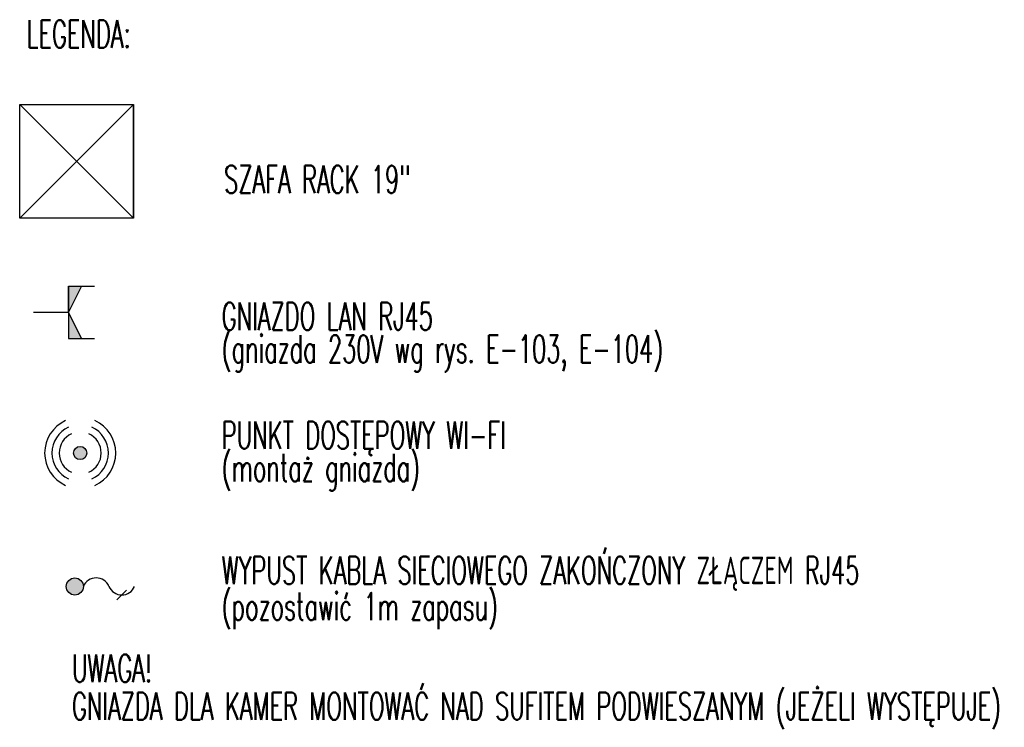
# Model space of a CAD drawing. Header units: millimetres. Extents: x 122179 to 292481, y 7094 to 104689.
# Tile 2 of 6: x 122179 to 127373, y 41204 to 44936. Entities that reach past the tile are written whole.
import ezdxf
from ezdxf.enums import TextEntityAlignment as Align

# ---------------------------------------------------------------- set-up
doc = ezdxf.new("R2010")
doc.units = ezdxf.units.MM
doc.header["$MEASUREMENT"] = 0
for name, color, linetype in [('_E_LAN', 7, 'Continuous'), ('_LAN', 2, 'Continuous'), ('_LAN_gniazda', 7, 'Continuous')]:
    doc.layers.add(name, color=color, linetype=linetype)
doc.styles.add('KOSEL', font='simplex.shx')
doc.styles.add('SIMPLEX', font='simplex.shx', dxfattribs={"width": 0.7})

# ---------------------------------------------------------------- blocks, each defined once
blk = doc.blocks.new('*U521')
for points in [[(220, 120), (160, 120), (160, 0)], [(160, 0), (160, -120), (220, -120)]]:
    blk.add_hatch(color=0).paths.add_polyline_path(points)
at = {"color": 0}
for p, q in [((160, 120), (160, -120)), ((0, 0), (160, 0)), ((160, -120), (280, -120))]:
    blk.add_line(p, q, dxfattribs=at)
for points in [[(220, 120), (160, 0), (160, 120), (280, 120)], [(160, 0), (160, -120), (220, -120), (160, 0)]]:
    blk.add_lwpolyline(points, dxfattribs=at)
at = {"insert": (0, 0), "char_height": 0.001, "attachment_point": 1, "style": 'KOSEL'}
blk.add_mtext_dynamic_manual_height_columns('KB', width=3.16, gutter_width=5, heights=[0], dxfattribs=at)
at = {"color": 3, "style": 'KOSEL', "width": 0.6}
for tag, p in [('ADRES_1', (358.8, 120)), ('ADRES_2', (358.8, -120))]:
    blk.add_attdef(tag, text='', height=160, dxfattribs=at).set_placement(p, align=Align.MIDDLE_LEFT)
at = {"color": 6, "style": 'KOSEL', "width": 1.5}
blk.add_attdef('TYP', text='', height=43.2, rotation=90, dxfattribs=at).set_placement((259, 0), align=Align.MIDDLE_CENTER)
blk = doc.blocks.new('*U522')
h = blk.add_hatch(color=256)
edge = h.paths.add_edge_path()
edge.add_arc((0, 0), 45.1, 0, 360)
blk.add_line((222.4, -70.6), (273.3, -19.6))
blk.add_circle((0, 0), 45.1)
for centre, start, end in [((112.7, -28.2), 22.6199, 157.3801), ((247.8, 28.2), 202.6199, 337.3801)]:
    blk.add_arc(centre, 73.2, start, end)
at = {"color": 0, "style": 'KOSEL', "width": 0.6}
blk.add_attdef('ILOSC', text='', height=112, dxfattribs=at).set_placement((247, 55.9), align=Align.CENTER)
at = {"color": 3, "style": 'KOSEL', "width": 0.5}
for tag, p in [('ADRES_1', (410.7, -92.1)), ('ADRES_2', (410.7, -292.1)), ('ADRES_3', (410.7, -492.1)), ('ADRES_4', (410.7, -692.1)), ('ADRES_5', (410.7, -892.1)), ('ADRES_6', (410.7, -1092.1))]:
    blk.add_attdef(tag, p, '', height=160, dxfattribs=at)
blk = doc.blocks.new('*U523')
at = {"layer": '_LAN', "color": 0}
blk.add_lwpolyline([(-30, 0), (30, 0), (30, -60), (-30, -60), (-30, 0), (30, -60), (30, 0), (-30, -60)], dxfattribs=at)
at = {"layer": '_LAN', "color": 0, "style": 'KOSEL', "width": 0.6}
blk.add_attdef('NAZWA', text='', height=25, dxfattribs=at).set_placement((0, 0), align=Align.BOTTOM_CENTER)
blk = doc.blocks.new('PUNKT_WIFI')
at = {"layer": '_E_LAN'}
h = blk.add_hatch(color=3, dxfattribs=at)
h.dxf.hatch_style = 1
edge = h.paths.add_edge_path()
edge.add_arc((0, 0), 3.46, 0, 360)
at = {"layer": '_E_LAN', "color": 3}
blk.add_circle((0, 0), 3.46, dxfattribs=at)
at = {"layer": '_E_LAN'}
for radius, start, end in [(18.75, 114.2741, 245.7259), (18.75, 294.2741, 65.7259), (14.92, 114.2741, 245.7259), (14.92, 294.2741, 65.7259), (11.1, 114.2741, 245.7259), (11.1, 294.2741, 65.7259)]:
    blk.add_arc((0, 0), radius, start, end, dxfattribs=at)
at = {"color": 3, "style": 'KOSEL', "width": 0.6}
blk.add_attdef('ADRES', text='', height=16, dxfattribs=at).set_placement((0, 32.8), align=Align.MIDDLE_CENTER)

msp = doc.modelspace()

# ---------------------------------------------------------------- block references
at = {"layer": '_E_LAN', "xscale": 10, "yscale": 10, "zscale": 10}
msp.add_blockref('PUNKT_WIFI', (122498.1, 42650.3), dxfattribs=at)
at = {"layer": '_LAN_gniazda'}
for name, p, xscale, yscale, zscale in [('*U523', (122479, 44488.9), 10, 10, 10), ('*U521', (122252.1, 43392.7), 1.148347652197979, 1.148347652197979, 1.148347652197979)]:
    msp.add_blockref(name, p, dxfattribs=dict(at, xscale=xscale, yscale=yscale, zscale=zscale))
msp.add_blockref('*U522', (122469.7, 41946.5), dxfattribs=at)

# ---------------------------------------------------------------- texts
at = {"layer": '_LAN_gniazda', "color": 0, "lineweight": 0, "style": 'SIMPLEX', "width": 0.6}
for s, height, p in [('LEGENDA:', 145.38, (122215, 44788.2)), ('SZAFA RACK 19"', 145.385, (123257.5, 44020.8)), ('GNIAZDO LAN RJ45', 145.385, (123244.7, 43298.6, -10.4)), ('(gniazda 230V wg rys. E-103, E-104)', 145.385, (123244.7, 43126.8, -10.4)), ('PUNKT DOSTĘPOWY WI-FI', 145.385, (123244.7, 42671.8)), ('(montaż gniazda)', 145.385, (123244.7, 42499.9)), ('WYPUST KABLA SIECIOWEGO ZAKOŃCZONY ZŁĄCZEM RJ45', 145.385, (123244.7, 41958.6, -10.4)), ('(pozostawić 1m zapasu)', 145.385, (123244.7, 41768.9, -10.4)), ('UWAGA!', 145.38, (122454.8, 41442.5, -10.4)), ('GNIAZDA DLA KAMER MONTOWAĆ NAD SUFITEM PODWIESZANYM (JEŻELI WYSTĘPUJE)', 145.385, (122454.8, 41242.5, -10.4))]:
    msp.add_text(s, height=height, dxfattribs=at).set_placement(p)

doc.saveas('drawing.dxf')
